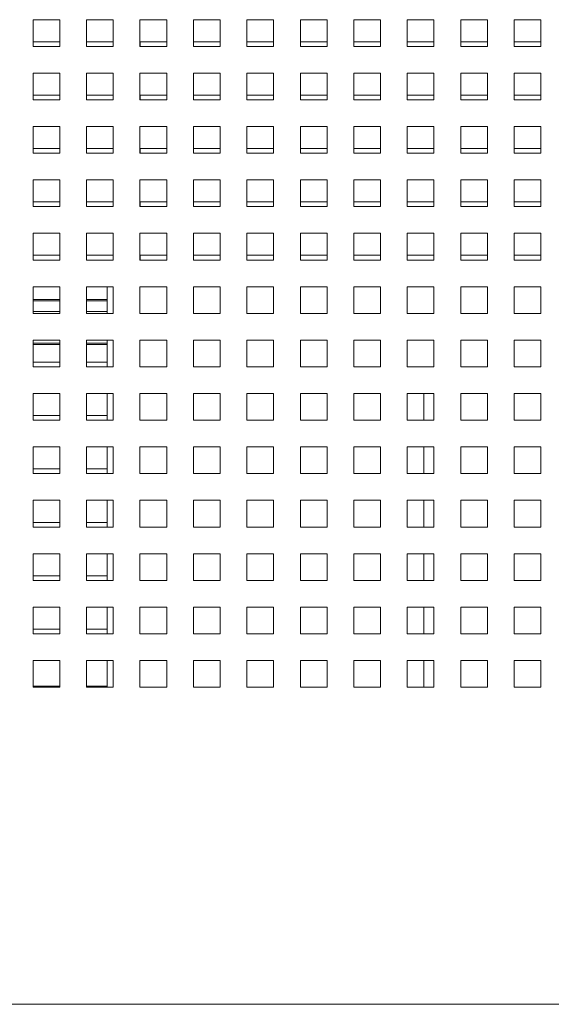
# Model space of a CAD drawing. Header units: inches. Extents: x 1 to 109, y 1 to 85.
# Tile 15 of 65: x 56.02 to 59.34, y 11.08 to 17.22. Entities that reach past the tile are written whole.
import ezdxf

# ---------------------------------------------------------------- set-up
doc = ezdxf.new("R2010")
doc.units = ezdxf.units.IN
doc.header["$MEASUREMENT"] = 0

msp = doc.modelspace()

# ---------------------------------------------------------------- linework, layer by layer
at = {"color": 7, "linetype": 'Continuous', "lineweight": 15, "ltscale": 5}
for p, q in [((56.2721, 17.2235), (56.1054, 17.2235)), ((56.1054, 17.2235), (56.1054, 17.0569)), ((56.2721, 17.0569), (56.2721, 17.2235)), ((56.6054, 17.2235), (56.4387, 17.2235)), ((56.4387, 17.2235), (56.4387, 17.0569)), ((56.6054, 17.0569), (56.6054, 17.2235)), ((56.9387, 17.2235), (56.7721, 17.2235)), ((56.7721, 17.2235), (56.7721, 17.0569)), ((56.9387, 17.0569), (56.9387, 17.2235)), ((57.2721, 17.2235), (57.1054, 17.2235)), ((57.1054, 17.2235), (57.1054, 17.0569)), ((57.2721, 17.0569), (57.2721, 17.2235)), ((57.6054, 17.2235), (57.4387, 17.2235)), ((57.4387, 17.2235), (57.4387, 17.0569)), ((57.6054, 17.0569), (57.6054, 17.2235)), ((57.9387, 17.2235), (57.7721, 17.2235)), ((57.7721, 17.2235), (57.7721, 17.0569)), ((57.9387, 17.0569), (57.9387, 17.2235)), ((58.2721, 17.2235), (58.1054, 17.2235)), ((58.1054, 17.2235), (58.1054, 17.0569)), ((58.2721, 17.0569), (58.2721, 17.2235)), ((58.6054, 17.2235), (58.4387, 17.2235)), ((58.4387, 17.2235), (58.4387, 17.0569)), ((58.6054, 17.0569), (58.6054, 17.2235)), ((58.9387, 17.2235), (58.7721, 17.2235)), ((58.7721, 17.2235), (58.7721, 17.0569)), ((58.9387, 17.0569), (58.9387, 17.2235)), ((59.2721, 17.2235), (59.1054, 17.2235)), ((59.1054, 17.2235), (59.1054, 17.0569)), ((59.2721, 17.0569), (59.2721, 17.2235)), ((56.2721, 17.086), (56.1056, 17.086)), ((56.1056, 17.086), (56.1056, 17.0569)), ((56.6054, 17.086), (56.4389, 17.086)), ((56.4389, 17.086), (56.4389, 17.0569)), ((56.9387, 17.086), (56.7722, 17.086)), ((56.7722, 17.086), (56.7722, 17.0569)), ((57.2721, 17.086), (57.1056, 17.086)), ((57.1056, 17.086), (57.1056, 17.0569)), ((57.6054, 17.086), (57.4389, 17.086)), ((57.4389, 17.086), (57.4389, 17.0569)), ((57.9387, 17.086), (57.7722, 17.086)), ((57.7722, 17.086), (57.7722, 17.0569)), ((58.2721, 17.086), (58.1056, 17.086)), ((58.1056, 17.086), (58.1056, 17.0569)), ((58.6054, 17.086), (58.4389, 17.086)), ((58.4389, 17.086), (58.4389, 17.0569)), ((58.9387, 17.086), (58.7722, 17.086)), ((58.7722, 17.086), (58.7722, 17.0569)), ((59.2721, 17.086), (59.1056, 17.086)), ((59.1056, 17.086), (59.1056, 17.0569)), ((56.1054, 17.0569), (56.2721, 17.0569)), ((56.4387, 17.0569), (56.6054, 17.0569)), ((56.7721, 17.0569), (56.9387, 17.0569)), ((57.1054, 17.0569), (57.2721, 17.0569)), ((57.4387, 17.0569), (57.6054, 17.0569)), ((57.7721, 17.0569), (57.9387, 17.0569)), ((58.1054, 17.0569), (58.2721, 17.0569)), ((58.4387, 17.0569), (58.6054, 17.0569)), ((58.7721, 17.0569), (58.9387, 17.0569)), ((59.1054, 17.0569), (59.2721, 17.0569)), ((56.2721, 16.8902), (56.1054, 16.8902)), ((56.1054, 16.8902), (56.1054, 16.7235)), ((56.2721, 16.7235), (56.2721, 16.8902)), ((56.6054, 16.8902), (56.4387, 16.8902)), ((56.4387, 16.8902), (56.4387, 16.7235)), ((56.6054, 16.7235), (56.6054, 16.8902)), ((56.9387, 16.8902), (56.7721, 16.8902)), ((56.7721, 16.8902), (56.7721, 16.7235)), ((56.9387, 16.7235), (56.9387, 16.8902)), ((57.2721, 16.8902), (57.1054, 16.8902)), ((57.1054, 16.8902), (57.1054, 16.7235)), ((57.2721, 16.7235), (57.2721, 16.8902)), ((57.6054, 16.8902), (57.4387, 16.8902)), ((57.4387, 16.8902), (57.4387, 16.7235)), ((57.6054, 16.7235), (57.6054, 16.8902)), ((57.9387, 16.8902), (57.7721, 16.8902)), ((57.7721, 16.8902), (57.7721, 16.7235)), ((57.9387, 16.7235), (57.9387, 16.8902)), ((58.2721, 16.8902), (58.1054, 16.8902)), ((58.1054, 16.8902), (58.1054, 16.7235)), ((58.2721, 16.7235), (58.2721, 16.8902)), ((58.6054, 16.8902), (58.4387, 16.8902)), ((58.4387, 16.8902), (58.4387, 16.7235)), ((58.6054, 16.7235), (58.6054, 16.8902)), ((58.9387, 16.8902), (58.7721, 16.8902)), ((58.7721, 16.8902), (58.7721, 16.7235)), ((58.9387, 16.7235), (58.9387, 16.8902)), ((59.2721, 16.8902), (59.1054, 16.8902)), ((59.1054, 16.8902), (59.1054, 16.7235)), ((59.2721, 16.7235), (59.2721, 16.8902)), ((56.1054, 16.7235), (56.2721, 16.7235)), ((56.2721, 16.7527), (56.1056, 16.7527)), ((56.1056, 16.7527), (56.1056, 16.7235)), ((56.4387, 16.7235), (56.6054, 16.7235)), ((56.6054, 16.7527), (56.4389, 16.7527)), ((56.4389, 16.7527), (56.4389, 16.7235)), ((56.7721, 16.7235), (56.9387, 16.7235)), ((56.9387, 16.7527), (56.7722, 16.7527)), ((56.7722, 16.7527), (56.7722, 16.7235)), ((57.1054, 16.7235), (57.2721, 16.7235)), ((57.2721, 16.7527), (57.1056, 16.7527)), ((57.1056, 16.7527), (57.1056, 16.7235)), ((57.4387, 16.7235), (57.6054, 16.7235)), ((57.6054, 16.7527), (57.4389, 16.7527)), ((57.4389, 16.7527), (57.4389, 16.7235)), ((57.7721, 16.7235), (57.9387, 16.7235)), ((57.9387, 16.7527), (57.7722, 16.7527)), ((57.7722, 16.7527), (57.7722, 16.7235)), ((58.1054, 16.7235), (58.2721, 16.7235)), ((58.2721, 16.7527), (58.1056, 16.7527)), ((58.1056, 16.7527), (58.1056, 16.7235)), ((58.4387, 16.7235), (58.6054, 16.7235)), ((58.6054, 16.7527), (58.4389, 16.7527)), ((58.4389, 16.7527), (58.4389, 16.7235)), ((58.7721, 16.7235), (58.9387, 16.7235)), ((58.9387, 16.7527), (58.7722, 16.7527)), ((58.7722, 16.7527), (58.7722, 16.7235)), ((59.1054, 16.7235), (59.2721, 16.7235)), ((59.2721, 16.7527), (59.1056, 16.7527)), ((59.1056, 16.7527), (59.1056, 16.7235)), ((56.2721, 16.5569), (56.1054, 16.5569)), ((56.1054, 16.5569), (56.1054, 16.3902)), ((56.2721, 16.3902), (56.2721, 16.5569)), ((56.6054, 16.5569), (56.4387, 16.5569)), ((56.4387, 16.5569), (56.4387, 16.3902)), ((56.6054, 16.3902), (56.6054, 16.5569)), ((56.9387, 16.5569), (56.7721, 16.5569)), ((56.7721, 16.5569), (56.7721, 16.3902)), ((56.9387, 16.3902), (56.9387, 16.5569)), ((57.2721, 16.5569), (57.1054, 16.5569)), ((57.1054, 16.5569), (57.1054, 16.3902)), ((57.2721, 16.3902), (57.2721, 16.5569)), ((57.6054, 16.5569), (57.4387, 16.5569)), ((57.4387, 16.5569), (57.4387, 16.3902)), ((57.6054, 16.3902), (57.6054, 16.5569)), ((57.9387, 16.5569), (57.7721, 16.5569)), ((57.7721, 16.5569), (57.7721, 16.3902)), ((57.9387, 16.3902), (57.9387, 16.5569)), ((58.2721, 16.5569), (58.1054, 16.5569)), ((58.1054, 16.5569), (58.1054, 16.3902)), ((58.2721, 16.3902), (58.2721, 16.5569)), ((58.6054, 16.5569), (58.4387, 16.5569)), ((58.4387, 16.5569), (58.4387, 16.3902)), ((58.6054, 16.3902), (58.6054, 16.5569)), ((58.9387, 16.5569), (58.7721, 16.5569)), ((58.7721, 16.5569), (58.7721, 16.3902)), ((58.9387, 16.3902), (58.9387, 16.5569)), ((59.2721, 16.5569), (59.1054, 16.5569)), ((59.1054, 16.5569), (59.1054, 16.3902)), ((59.2721, 16.3902), (59.2721, 16.5569)), ((56.2721, 16.4194), (56.1056, 16.4194)), ((56.1056, 16.4194), (56.1056, 16.3902)), ((56.6054, 16.4194), (56.4389, 16.4194)), ((56.4389, 16.4194), (56.4389, 16.3902)), ((56.9387, 16.4194), (56.7722, 16.4194)), ((56.7722, 16.4194), (56.7722, 16.3902)), ((57.2721, 16.4194), (57.1056, 16.4194)), ((57.1056, 16.4194), (57.1056, 16.3902)), ((57.6054, 16.4194), (57.4389, 16.4194)), ((57.4389, 16.4194), (57.4389, 16.3902)), ((57.9387, 16.4194), (57.7722, 16.4194)), ((57.7722, 16.4194), (57.7722, 16.3902)), ((58.2721, 16.4194), (58.1056, 16.4194)), ((58.1056, 16.4194), (58.1056, 16.3902)), ((58.6054, 16.4194), (58.4389, 16.4194)), ((58.4389, 16.4194), (58.4389, 16.3902)), ((58.9387, 16.4194), (58.7722, 16.4194)), ((58.7722, 16.4194), (58.7722, 16.3902)), ((59.2721, 16.4194), (59.1056, 16.4194)), ((59.1056, 16.4194), (59.1056, 16.3902)), ((56.1054, 16.3902), (56.2721, 16.3902)), ((56.4387, 16.3902), (56.6054, 16.3902)), ((56.7721, 16.3902), (56.9387, 16.3902)), ((57.1054, 16.3902), (57.2721, 16.3902)), ((57.4387, 16.3902), (57.6054, 16.3902)), ((57.7721, 16.3902), (57.9387, 16.3902)), ((58.1054, 16.3902), (58.2721, 16.3902)), ((58.4387, 16.3902), (58.6054, 16.3902)), ((58.7721, 16.3902), (58.9387, 16.3902)), ((59.1054, 16.3902), (59.2721, 16.3902)), ((56.2721, 16.2235), (56.1054, 16.2235)), ((56.1054, 16.2235), (56.1054, 16.0569)), ((56.2721, 16.0569), (56.2721, 16.2235)), ((56.6054, 16.2235), (56.4387, 16.2235)), ((56.4387, 16.2235), (56.4387, 16.0569)), ((56.6054, 16.0569), (56.6054, 16.2235)), ((56.9387, 16.2235), (56.7721, 16.2235)), ((56.7721, 16.2235), (56.7721, 16.0569)), ((56.9387, 16.0569), (56.9387, 16.2235)), ((57.2721, 16.2235), (57.1054, 16.2235)), ((57.1054, 16.2235), (57.1054, 16.0569)), ((57.2721, 16.0569), (57.2721, 16.2235)), ((57.6054, 16.2235), (57.4387, 16.2235)), ((57.4387, 16.2235), (57.4387, 16.0569)), ((57.6054, 16.0569), (57.6054, 16.2235)), ((57.9387, 16.2235), (57.7721, 16.2235)), ((57.7721, 16.2235), (57.7721, 16.0569)), ((57.9387, 16.0569), (57.9387, 16.2235)), ((58.2721, 16.2235), (58.1054, 16.2235)), ((58.1054, 16.2235), (58.1054, 16.0569)), ((58.2721, 16.0569), (58.2721, 16.2235)), ((58.6054, 16.2235), (58.4387, 16.2235)), ((58.4387, 16.2235), (58.4387, 16.0569)), ((58.6054, 16.0569), (58.6054, 16.2235)), ((58.9387, 16.2235), (58.7721, 16.2235)), ((58.7721, 16.2235), (58.7721, 16.0569)), ((58.9387, 16.0569), (58.9387, 16.2235)), ((59.2721, 16.2235), (59.1054, 16.2235)), ((59.1054, 16.2235), (59.1054, 16.0569)), ((59.2721, 16.0569), (59.2721, 16.2235)), ((56.1054, 16.0569), (56.2721, 16.0569)), ((56.2721, 16.086), (56.1056, 16.086)), ((56.1056, 16.086), (56.1056, 16.0569)), ((56.4387, 16.0569), (56.6054, 16.0569)), ((56.6054, 16.086), (56.4389, 16.086)), ((56.4389, 16.086), (56.4389, 16.0569)), ((56.7721, 16.0569), (56.9387, 16.0569)), ((56.9387, 16.086), (56.7722, 16.086)), ((56.7722, 16.086), (56.7722, 16.0569)), ((57.1054, 16.0569), (57.2721, 16.0569)), ((57.2721, 16.086), (57.1056, 16.086)), ((57.1056, 16.086), (57.1056, 16.0569)), ((57.4387, 16.0569), (57.6054, 16.0569)), ((57.6054, 16.086), (57.4389, 16.086)), ((57.4389, 16.086), (57.4389, 16.0569)), ((57.7721, 16.0569), (57.9387, 16.0569)), ((57.9387, 16.086), (57.7722, 16.086)), ((57.7722, 16.086), (57.7722, 16.0569)), ((58.1054, 16.0569), (58.2721, 16.0569)), ((58.2721, 16.086), (58.1056, 16.086)), ((58.1056, 16.086), (58.1056, 16.0569)), ((58.4387, 16.0569), (58.6054, 16.0569)), ((58.6054, 16.086), (58.4389, 16.086)), ((58.4389, 16.086), (58.4389, 16.0569)), ((58.7721, 16.0569), (58.9387, 16.0569)), ((58.9387, 16.086), (58.7722, 16.086)), ((58.7722, 16.086), (58.7722, 16.0569)), ((59.1054, 16.0569), (59.2721, 16.0569)), ((59.2721, 16.086), (59.1056, 16.086)), ((59.1056, 16.086), (59.1056, 16.0569)), ((56.2721, 15.8902), (56.1054, 15.8902)), ((56.1054, 15.8902), (56.1054, 15.7235)), ((56.2721, 15.7235), (56.2721, 15.8902)), ((56.6054, 15.8902), (56.4387, 15.8902)), ((56.4387, 15.8902), (56.4387, 15.7235)), ((56.6054, 15.7235), (56.6054, 15.8902)), ((56.9387, 15.8902), (56.7721, 15.8902)), ((56.7721, 15.8902), (56.7721, 15.7235)), ((56.9387, 15.7235), (56.9387, 15.8902)), ((57.2721, 15.8902), (57.1054, 15.8902)), ((57.1054, 15.8902), (57.1054, 15.7235)), ((57.2721, 15.7235), (57.2721, 15.8902)), ((57.6054, 15.8902), (57.4387, 15.8902)), ((57.4387, 15.8902), (57.4387, 15.7235)), ((57.6054, 15.7235), (57.6054, 15.8902)), ((57.9387, 15.8902), (57.7721, 15.8902)), ((57.7721, 15.8902), (57.7721, 15.7235)), ((57.9387, 15.7235), (57.9387, 15.8902)), ((58.2721, 15.8902), (58.1054, 15.8902)), ((58.1054, 15.8902), (58.1054, 15.7235)), ((58.2721, 15.7235), (58.2721, 15.8902)), ((58.6054, 15.8902), (58.4387, 15.8902)), ((58.4387, 15.8902), (58.4387, 15.7235)), ((58.6054, 15.7235), (58.6054, 15.8902)), ((58.9387, 15.8902), (58.7721, 15.8902)), ((58.7721, 15.8902), (58.7721, 15.7235)), ((58.9387, 15.7235), (58.9387, 15.8902)), ((59.2721, 15.8902), (59.1054, 15.8902)), ((59.1054, 15.8902), (59.1054, 15.7235)), ((59.2721, 15.7235), (59.2721, 15.8902)), ((56.2721, 15.7527), (56.1056, 15.7527)), ((56.1056, 15.7527), (56.1056, 15.7235)), ((56.6054, 15.7527), (56.4389, 15.7527)), ((56.4389, 15.7527), (56.4389, 15.7235)), ((56.9387, 15.7527), (56.7722, 15.7527)), ((56.7722, 15.7527), (56.7722, 15.7235)), ((57.2721, 15.7527), (57.1056, 15.7527)), ((57.1056, 15.7527), (57.1056, 15.7235)), ((57.6054, 15.7527), (57.4389, 15.7527)), ((57.4389, 15.7527), (57.4389, 15.7235)), ((57.9387, 15.7527), (57.7722, 15.7527)), ((57.7722, 15.7527), (57.7722, 15.7235)), ((58.2721, 15.7527), (58.1056, 15.7527)), ((58.1056, 15.7527), (58.1056, 15.7235)), ((58.6054, 15.7527), (58.4389, 15.7527)), ((58.4389, 15.7527), (58.4389, 15.7235)), ((58.9387, 15.7527), (58.7722, 15.7527)), ((58.7722, 15.7527), (58.7722, 15.7235)), ((59.2721, 15.7527), (59.1056, 15.7527)), ((59.1056, 15.7527), (59.1056, 15.7235)), ((56.1054, 15.7235), (56.2721, 15.7235)), ((56.4387, 15.7235), (56.6054, 15.7235)), ((56.7721, 15.7235), (56.9387, 15.7235)), ((57.1054, 15.7235), (57.2721, 15.7235)), ((57.4387, 15.7235), (57.6054, 15.7235)), ((57.7721, 15.7235), (57.9387, 15.7235)), ((58.1054, 15.7235), (58.2721, 15.7235)), ((58.4387, 15.7235), (58.6054, 15.7235)), ((58.7721, 15.7235), (58.9387, 15.7235)), ((59.1054, 15.7235), (59.2721, 15.7235)), ((56.2721, 15.5569), (56.1054, 15.5569)), ((56.1054, 15.5569), (56.1054, 15.3902)), ((56.2721, 15.3902), (56.2721, 15.5569)), ((56.6054, 15.5569), (56.4387, 15.5569)), ((56.4387, 15.5569), (56.4387, 15.3902)), ((56.5679, 15.5569), (56.5679, 15.3902)), ((56.6054, 15.3902), (56.6054, 15.5569)), ((56.9387, 15.5569), (56.7721, 15.5569)), ((56.7721, 15.5569), (56.7721, 15.3902)), ((56.9387, 15.3902), (56.9387, 15.5569)), ((57.2721, 15.5569), (57.1054, 15.5569)), ((57.1054, 15.5569), (57.1054, 15.3902)), ((57.2721, 15.3902), (57.2721, 15.5569)), ((57.6054, 15.5569), (57.4387, 15.5569)), ((57.4387, 15.5569), (57.4387, 15.3902)), ((57.6054, 15.3902), (57.6054, 15.5569)), ((57.9387, 15.5569), (57.7721, 15.5569)), ((57.7721, 15.5569), (57.7721, 15.3902)), ((57.9387, 15.3902), (57.9387, 15.5569)), ((58.2721, 15.5569), (58.1054, 15.5569)), ((58.1054, 15.5569), (58.1054, 15.3902)), ((58.2721, 15.3902), (58.2721, 15.5569)), ((58.6054, 15.5569), (58.4387, 15.5569)), ((58.4387, 15.5569), (58.4387, 15.3902)), ((58.6054, 15.3902), (58.6054, 15.5569)), ((58.9387, 15.5569), (58.7721, 15.5569)), ((58.7721, 15.5569), (58.7721, 15.3902)), ((58.9387, 15.3902), (58.9387, 15.5569)), ((59.2721, 15.5569), (59.1054, 15.5569)), ((59.1054, 15.5569), (59.1054, 15.3902)), ((59.2721, 15.3902), (59.2721, 15.5569)), ((56.2721, 15.476), (56.1054, 15.476)), ((56.5679, 15.476), (56.4387, 15.476)), ((56.1054, 15.3902), (56.2721, 15.3902)), ((56.4387, 15.3902), (56.6054, 15.3902)), ((56.7721, 15.3902), (56.9387, 15.3902)), ((57.1054, 15.3902), (57.2721, 15.3902)), ((57.4387, 15.3902), (57.6054, 15.3902)), ((57.7721, 15.3902), (57.9387, 15.3902)), ((58.1054, 15.3902), (58.2721, 15.3902)), ((58.4387, 15.3902), (58.6054, 15.3902)), ((58.7721, 15.3902), (58.9387, 15.3902)), ((59.1054, 15.3902), (59.2721, 15.3902)), ((56.2721, 15.2235), (56.1054, 15.2235)), ((56.1054, 15.2235), (56.1054, 15.0569)), ((56.1054, 15.196), (56.2721, 15.196)), ((56.2721, 15.0569), (56.2721, 15.2235)), ((56.6054, 15.2235), (56.4387, 15.2235)), ((56.4387, 15.2235), (56.4387, 15.0569)), ((56.4387, 15.196), (56.5679, 15.196)), ((56.5679, 15.2235), (56.5679, 15.0569)), ((56.6054, 15.0569), (56.6054, 15.2235)), ((56.9387, 15.2235), (56.7721, 15.2235)), ((56.7721, 15.2235), (56.7721, 15.0569)), ((56.9387, 15.0569), (56.9387, 15.2235)), ((57.2721, 15.2235), (57.1054, 15.2235)), ((57.1054, 15.2235), (57.1054, 15.0569)), ((57.2721, 15.0569), (57.2721, 15.2235)), ((57.6054, 15.2235), (57.4387, 15.2235)), ((57.4387, 15.2235), (57.4387, 15.0569)), ((57.6054, 15.0569), (57.6054, 15.2235)), ((57.9387, 15.2235), (57.7721, 15.2235)), ((57.7721, 15.2235), (57.7721, 15.0569)), ((57.9387, 15.0569), (57.9387, 15.2235)), ((58.2721, 15.2235), (58.1054, 15.2235)), ((58.1054, 15.2235), (58.1054, 15.0569)), ((58.2721, 15.0569), (58.2721, 15.2235)), ((58.6054, 15.2235), (58.4387, 15.2235)), ((58.4387, 15.2235), (58.4387, 15.0569)), ((58.6054, 15.0569), (58.6054, 15.2235)), ((58.9387, 15.2235), (58.7721, 15.2235)), ((58.7721, 15.2235), (58.7721, 15.0569)), ((58.9387, 15.0569), (58.9387, 15.2235)), ((59.2721, 15.2235), (59.1054, 15.2235)), ((59.1054, 15.2235), (59.1054, 15.0569)), ((59.2721, 15.0569), (59.2721, 15.2235)), ((56.2721, 15.086), (56.1056, 15.086)), ((56.1056, 15.086), (56.1056, 15.0569)), ((56.5679, 15.086), (56.4389, 15.086)), ((56.4389, 15.086), (56.4389, 15.0569)), ((56.1054, 15.0569), (56.2721, 15.0569)), ((56.4387, 15.0569), (56.6054, 15.0569)), ((56.7721, 15.0569), (56.9387, 15.0569)), ((57.1054, 15.0569), (57.2721, 15.0569)), ((57.4387, 15.0569), (57.6054, 15.0569)), ((57.7721, 15.0569), (57.9387, 15.0569)), ((58.1054, 15.0569), (58.2721, 15.0569)), ((58.4387, 15.0569), (58.6054, 15.0569)), ((58.7721, 15.0569), (58.9387, 15.0569)), ((59.1054, 15.0569), (59.2721, 15.0569)), ((56.2721, 14.8902), (56.1054, 14.8902)), ((56.1054, 14.8902), (56.1054, 14.7235)), ((56.2721, 14.7235), (56.2721, 14.8902)), ((56.6054, 14.8902), (56.4387, 14.8902)), ((56.4387, 14.8902), (56.4387, 14.7235)), ((56.5679, 14.8902), (56.5679, 14.7235)), ((56.6054, 14.7235), (56.6054, 14.8902)), ((56.9387, 14.8902), (56.7721, 14.8902)), ((56.7721, 14.8902), (56.7721, 14.7235)), ((56.9387, 14.7235), (56.9387, 14.8902)), ((57.2721, 14.8902), (57.1054, 14.8902)), ((57.1054, 14.8902), (57.1054, 14.7235)), ((57.2721, 14.7235), (57.2721, 14.8902)), ((57.6054, 14.8902), (57.4387, 14.8902)), ((57.4387, 14.8902), (57.4387, 14.7235)), ((57.6054, 14.7235), (57.6054, 14.8902)), ((57.9387, 14.8902), (57.7721, 14.8902)), ((57.7721, 14.8902), (57.7721, 14.7235)), ((57.9387, 14.7235), (57.9387, 14.8902)), ((58.2721, 14.8902), (58.1054, 14.8902)), ((58.1054, 14.8902), (58.1054, 14.7235)), ((58.2721, 14.7235), (58.2721, 14.8902)), ((58.6054, 14.8902), (58.4387, 14.8902)), ((58.4387, 14.8902), (58.4387, 14.7235)), ((58.6054, 14.7235), (58.6054, 14.8902)), ((58.9387, 14.8902), (58.7721, 14.8902)), ((58.7721, 14.8902), (58.7721, 14.7235)), ((58.9387, 14.7235), (58.9387, 14.8902)), ((59.2721, 14.8902), (59.1054, 14.8902)), ((59.1054, 14.8902), (59.1054, 14.7235)), ((59.2721, 14.7235), (59.2721, 14.8902)), ((56.2721, 14.7527), (56.1056, 14.7527)), ((56.1056, 14.7527), (56.1056, 14.7235)), ((56.4389, 14.7527), (56.4389, 14.7235)), ((56.5679, 14.7527), (56.4389, 14.7527)), ((56.1054, 14.7235), (56.2721, 14.7235)), ((56.4387, 14.7235), (56.6054, 14.7235)), ((56.7721, 14.7235), (56.9387, 14.7235)), ((57.1054, 14.7235), (57.2721, 14.7235)), ((57.4387, 14.7235), (57.6054, 14.7235)), ((57.7721, 14.7235), (57.9387, 14.7235)), ((58.1054, 14.7235), (58.2721, 14.7235)), ((58.4387, 14.7235), (58.6054, 14.7235)), ((58.7721, 14.7235), (58.9387, 14.7235)), ((59.1054, 14.7235), (59.2721, 14.7235)), ((56.2721, 14.5569), (56.1054, 14.5569)), ((56.1054, 14.5569), (56.1054, 14.3902)), ((56.2721, 14.3902), (56.2721, 14.5569)), ((56.6054, 14.5569), (56.4387, 14.5569)), ((56.4387, 14.5569), (56.4387, 14.3902)), ((56.5679, 14.5569), (56.5679, 14.3902)), ((56.6054, 14.3902), (56.6054, 14.5569)), ((56.9387, 14.5569), (56.7721, 14.5569)), ((56.7721, 14.5569), (56.7721, 14.3902)), ((56.9387, 14.3902), (56.9387, 14.5569)), ((57.2721, 14.5569), (57.1054, 14.5569)), ((57.1054, 14.5569), (57.1054, 14.3902)), ((57.2721, 14.3902), (57.2721, 14.5569)), ((57.6054, 14.5569), (57.4387, 14.5569)), ((57.4387, 14.5569), (57.4387, 14.3902)), ((57.6054, 14.3902), (57.6054, 14.5569)), ((57.9387, 14.5569), (57.7721, 14.5569)), ((57.7721, 14.5569), (57.7721, 14.3902)), ((57.9387, 14.3902), (57.9387, 14.5569)), ((58.2721, 14.5569), (58.1054, 14.5569)), ((58.1054, 14.5569), (58.1054, 14.3902)), ((58.2721, 14.3902), (58.2721, 14.5569)), ((58.6054, 14.5569), (58.4387, 14.5569)), ((58.4387, 14.5569), (58.4387, 14.3902)), ((58.6054, 14.3902), (58.6054, 14.5569)), ((58.9387, 14.5569), (58.7721, 14.5569)), ((58.7721, 14.5569), (58.7721, 14.3902)), ((58.9387, 14.3902), (58.9387, 14.5569)), ((59.2721, 14.5569), (59.1054, 14.5569)), ((59.1054, 14.5569), (59.1054, 14.3902)), ((59.2721, 14.3902), (59.2721, 14.5569)), ((56.1054, 14.3902), (56.2721, 14.3902)), ((56.1056, 14.4194), (56.1056, 14.3902)), ((56.2721, 14.4194), (56.1056, 14.4194)), ((56.4387, 14.3902), (56.6054, 14.3902)), ((56.4389, 14.4194), (56.4389, 14.3902)), ((56.5679, 14.4194), (56.4389, 14.4194)), ((56.7721, 14.3902), (56.9387, 14.3902)), ((57.1054, 14.3902), (57.2721, 14.3902)), ((57.4387, 14.3902), (57.6054, 14.3902)), ((57.7721, 14.3902), (57.9387, 14.3902)), ((58.1054, 14.3902), (58.2721, 14.3902)), ((58.4387, 14.3902), (58.6054, 14.3902)), ((58.7721, 14.3902), (58.9387, 14.3902)), ((59.1054, 14.3902), (59.2721, 14.3902)), ((56.2721, 14.2235), (56.1054, 14.2235)), ((56.1054, 14.2235), (56.1054, 14.0569)), ((56.2721, 14.0569), (56.2721, 14.2235)), ((56.6054, 14.2235), (56.4387, 14.2235)), ((56.4387, 14.2235), (56.4387, 14.0569)), ((56.5679, 14.2235), (56.5679, 14.0569)), ((56.6054, 14.0569), (56.6054, 14.2235)), ((56.9387, 14.2235), (56.7721, 14.2235)), ((56.7721, 14.2235), (56.7721, 14.0569)), ((56.9387, 14.0569), (56.9387, 14.2235)), ((57.2721, 14.2235), (57.1054, 14.2235)), ((57.1054, 14.2235), (57.1054, 14.0569)), ((57.2721, 14.0569), (57.2721, 14.2235)), ((57.6054, 14.2235), (57.4387, 14.2235)), ((57.4387, 14.2235), (57.4387, 14.0569)), ((57.6054, 14.0569), (57.6054, 14.2235)), ((57.9387, 14.2235), (57.7721, 14.2235)), ((57.7721, 14.2235), (57.7721, 14.0569)), ((57.9387, 14.0569), (57.9387, 14.2235)), ((58.2721, 14.2235), (58.1054, 14.2235)), ((58.1054, 14.2235), (58.1054, 14.0569)), ((58.2721, 14.0569), (58.2721, 14.2235)), ((58.6054, 14.2235), (58.4387, 14.2235)), ((58.4387, 14.2235), (58.4387, 14.0569)), ((58.6054, 14.0569), (58.6054, 14.2235)), ((58.9387, 14.2235), (58.7721, 14.2235)), ((58.7721, 14.2235), (58.7721, 14.0569)), ((58.9387, 14.0569), (58.9387, 14.2235)), ((59.2721, 14.2235), (59.1054, 14.2235)), ((59.1054, 14.2235), (59.1054, 14.0569)), ((59.2721, 14.0569), (59.2721, 14.2235)), ((56.1056, 14.086), (56.1056, 14.0569)), ((56.2721, 14.086), (56.1056, 14.086)), ((56.4389, 14.086), (56.4389, 14.0569)), ((56.5679, 14.086), (56.4389, 14.086)), ((56.1054, 14.0569), (56.2721, 14.0569)), ((56.4387, 14.0569), (56.6054, 14.0569)), ((56.7721, 14.0569), (56.9387, 14.0569)), ((57.1054, 14.0569), (57.2721, 14.0569)), ((57.4387, 14.0569), (57.6054, 14.0569)), ((57.7721, 14.0569), (57.9387, 14.0569)), ((58.1054, 14.0569), (58.2721, 14.0569)), ((58.4387, 14.0569), (58.6054, 14.0569)), ((58.7721, 14.0569), (58.9387, 14.0569)), ((59.1054, 14.0569), (59.2721, 14.0569)), ((56.2721, 13.8902), (56.1054, 13.8902)), ((56.1054, 13.8902), (56.1054, 13.7235)), ((56.2721, 13.7235), (56.2721, 13.8902)), ((56.6054, 13.8902), (56.4387, 13.8902)), ((56.4387, 13.8902), (56.4387, 13.7235)), ((56.5679, 13.8902), (56.5679, 13.7235)), ((56.6054, 13.7235), (56.6054, 13.8902)), ((56.9387, 13.8902), (56.7721, 13.8902)), ((56.7721, 13.8902), (56.7721, 13.7235)), ((56.9387, 13.7235), (56.9387, 13.8902)), ((57.2721, 13.8902), (57.1054, 13.8902)), ((57.1054, 13.8902), (57.1054, 13.7235)), ((57.2721, 13.7235), (57.2721, 13.8902)), ((57.6054, 13.8902), (57.4387, 13.8902)), ((57.4387, 13.8902), (57.4387, 13.7235)), ((57.6054, 13.7235), (57.6054, 13.8902)), ((57.9387, 13.8902), (57.7721, 13.8902)), ((57.7721, 13.8902), (57.7721, 13.7235)), ((57.9387, 13.7235), (57.9387, 13.8902)), ((58.2721, 13.8902), (58.1054, 13.8902)), ((58.1054, 13.8902), (58.1054, 13.7235)), ((58.2721, 13.7235), (58.2721, 13.8902)), ((58.6054, 13.8902), (58.4387, 13.8902)), ((58.4387, 13.8902), (58.4387, 13.7235)), ((58.6054, 13.7235), (58.6054, 13.8902)), ((58.9387, 13.8902), (58.7721, 13.8902)), ((58.7721, 13.8902), (58.7721, 13.7235)), ((58.9387, 13.7235), (58.9387, 13.8902)), ((59.2721, 13.8902), (59.1054, 13.8902)), ((59.1054, 13.8902), (59.1054, 13.7235)), ((59.2721, 13.7235), (59.2721, 13.8902)), ((56.1054, 13.7235), (56.2721, 13.7235)), ((56.1056, 13.7527), (56.1056, 13.7235)), ((56.2721, 13.7527), (56.1056, 13.7527)), ((56.4387, 13.7235), (56.6054, 13.7235)), ((56.4389, 13.7527), (56.4389, 13.7235)), ((56.5679, 13.7527), (56.4389, 13.7527)), ((56.7721, 13.7235), (56.9387, 13.7235)), ((57.1054, 13.7235), (57.2721, 13.7235)), ((57.4387, 13.7235), (57.6054, 13.7235)), ((57.7721, 13.7235), (57.9387, 13.7235)), ((58.1054, 13.7235), (58.2721, 13.7235)), ((58.4387, 13.7235), (58.6054, 13.7235)), ((58.7721, 13.7235), (58.9387, 13.7235)), ((59.1054, 13.7235), (59.2721, 13.7235)), ((56.2721, 13.5569), (56.1054, 13.5569)), ((56.1054, 13.5569), (56.1054, 13.3902)), ((56.2721, 13.3902), (56.2721, 13.5569)), ((56.6054, 13.5569), (56.4387, 13.5569)), ((56.4387, 13.5569), (56.4387, 13.3902)), ((56.5679, 13.5569), (56.5679, 13.3902)), ((56.6054, 13.3902), (56.6054, 13.5569)), ((56.9387, 13.5569), (56.7721, 13.5569)), ((56.7721, 13.5569), (56.7721, 13.3902)), ((56.9387, 13.3902), (56.9387, 13.5569)), ((57.2721, 13.5569), (57.1054, 13.5569)), ((57.1054, 13.5569), (57.1054, 13.3902)), ((57.2721, 13.3902), (57.2721, 13.5569)), ((57.6054, 13.5569), (57.4387, 13.5569)), ((57.4387, 13.5569), (57.4387, 13.3902)), ((57.6054, 13.3902), (57.6054, 13.5569)), ((57.9387, 13.5569), (57.7721, 13.5569)), ((57.7721, 13.5569), (57.7721, 13.3902)), ((57.9387, 13.3902), (57.9387, 13.5569)), ((58.2721, 13.5569), (58.1054, 13.5569)), ((58.1054, 13.5569), (58.1054, 13.3902)), ((58.2721, 13.3902), (58.2721, 13.5569)), ((58.6054, 13.5569), (58.4387, 13.5569)), ((58.4387, 13.5569), (58.4387, 13.3902)), ((58.6054, 13.3902), (58.6054, 13.5569)), ((58.9387, 13.5569), (58.7721, 13.5569)), ((58.7721, 13.5569), (58.7721, 13.3902)), ((58.9387, 13.3902), (58.9387, 13.5569)), ((59.2721, 13.5569), (59.1054, 13.5569)), ((59.1054, 13.5569), (59.1054, 13.3902)), ((59.2721, 13.3902), (59.2721, 13.5569)), ((56.1056, 13.4194), (56.1056, 13.3902)), ((56.2721, 13.4194), (56.1056, 13.4194)), ((56.4389, 13.4194), (56.4389, 13.3902)), ((56.5679, 13.4194), (56.4389, 13.4194)), ((56.1054, 13.3902), (56.2721, 13.3902)), ((56.4387, 13.3902), (56.6054, 13.3902)), ((56.7721, 13.3902), (56.9387, 13.3902)), ((57.1054, 13.3902), (57.2721, 13.3902)), ((57.4387, 13.3902), (57.6054, 13.3902)), ((57.7721, 13.3902), (57.9387, 13.3902)), ((58.1054, 13.3902), (58.2721, 13.3902)), ((58.4387, 13.3902), (58.6054, 13.3902)), ((58.7721, 13.3902), (58.9387, 13.3902)), ((59.1054, 13.3902), (59.2721, 13.3902)), ((56.2721, 13.2235), (56.1054, 13.2235)), ((56.1054, 13.2235), (56.1054, 13.0569)), ((56.2721, 13.0569), (56.2721, 13.2235)), ((56.6054, 13.2235), (56.4387, 13.2235)), ((56.4387, 13.2235), (56.4387, 13.0569)), ((56.5679, 13.2235), (56.5679, 13.0569)), ((56.6054, 13.0569), (56.6054, 13.2235)), ((56.9387, 13.2235), (56.7721, 13.2235)), ((56.7721, 13.2235), (56.7721, 13.0569)), ((56.9387, 13.0569), (56.9387, 13.2235)), ((57.2721, 13.2235), (57.1054, 13.2235)), ((57.1054, 13.2235), (57.1054, 13.0569)), ((57.2721, 13.0569), (57.2721, 13.2235)), ((57.6054, 13.2235), (57.4387, 13.2235)), ((57.4387, 13.2235), (57.4387, 13.0569)), ((57.6054, 13.0569), (57.6054, 13.2235)), ((57.9387, 13.2235), (57.7721, 13.2235)), ((57.7721, 13.2235), (57.7721, 13.0569)), ((57.9387, 13.0569), (57.9387, 13.2235)), ((58.2721, 13.2235), (58.1054, 13.2235)), ((58.1054, 13.2235), (58.1054, 13.0569)), ((58.2721, 13.0569), (58.2721, 13.2235)), ((58.6054, 13.2235), (58.4387, 13.2235)), ((58.4387, 13.2235), (58.4387, 13.0569)), ((58.6054, 13.0569), (58.6054, 13.2235)), ((58.9387, 13.2235), (58.7721, 13.2235)), ((58.7721, 13.2235), (58.7721, 13.0569)), ((58.9387, 13.0569), (58.9387, 13.2235)), ((59.2721, 13.2235), (59.1054, 13.2235)), ((59.1054, 13.2235), (59.1054, 13.0569)), ((59.2721, 13.0569), (59.2721, 13.2235)), ((56.2721, 13.0635), (56.1054, 13.0635)), ((56.1054, 13.0569), (56.2721, 13.0569)), ((56.5679, 13.0635), (56.4387, 13.0635)), ((56.4387, 13.0569), (56.6054, 13.0569)), ((56.7721, 13.0569), (56.9387, 13.0569)), ((57.1054, 13.0569), (57.2721, 13.0569)), ((57.4387, 13.0569), (57.6054, 13.0569)), ((57.7721, 13.0569), (57.9387, 13.0569)), ((58.1054, 13.0569), (58.2721, 13.0569)), ((58.4387, 13.0569), (58.6054, 13.0569)), ((58.7721, 13.0569), (58.9387, 13.0569)), ((59.1054, 13.0569), (59.2721, 13.0569)), ((62.2765, 11.0777), (44.7676, 11.0777))]:
    msp.add_line(p, q, dxfattribs=at)
at = {"color": 8, "linetype": 'Continuous', "lineweight": 15, "ltscale": 5}
for p, q in [((56.2721, 15.4677), (56.1054, 15.4677)), ((56.5679, 15.4677), (56.4387, 15.4677)), ((56.2721, 15.4022), (56.1054, 15.4022)), ((56.5679, 15.4022), (56.4387, 15.4022)), ((56.1054, 15.2044), (56.2721, 15.2044)), ((56.4387, 15.2044), (56.5679, 15.2044)), ((58.5427, 14.8902), (58.5427, 14.7235)), ((58.5427, 14.5569), (58.5427, 14.3902)), ((58.5427, 14.2235), (58.5427, 14.0569)), ((58.5427, 13.8902), (58.5427, 13.7235)), ((58.5427, 13.5569), (58.5427, 13.3902)), ((58.5427, 13.2235), (58.5427, 13.0569))]:
    msp.add_line(p, q, dxfattribs=at)

doc.saveas('drawing.dxf')
